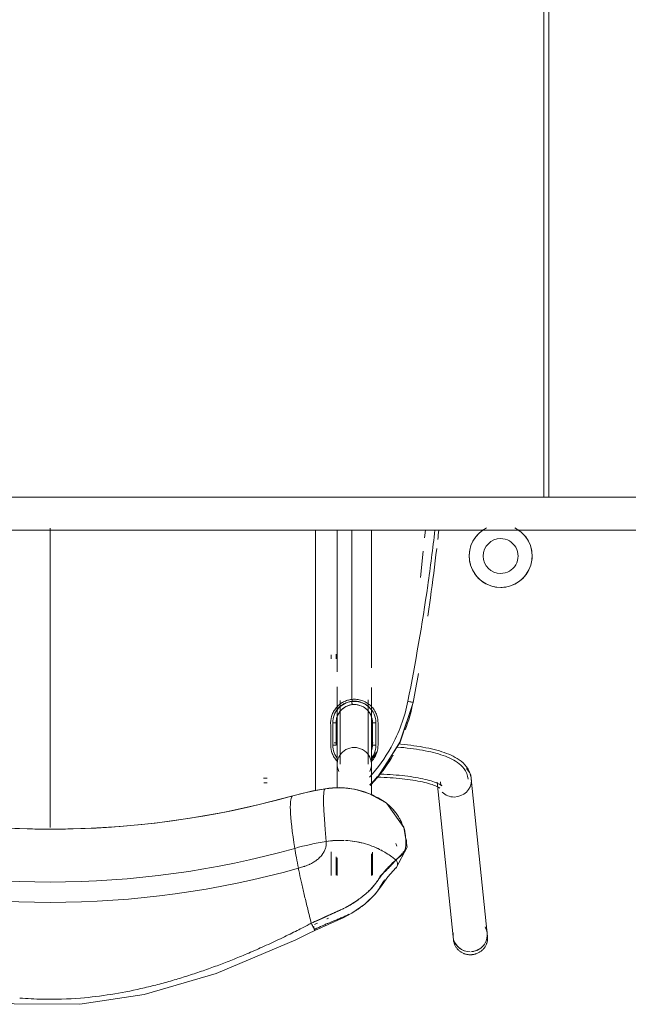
# Model space of a CAD drawing. Header units: metres. Extents: x 2.9 to 42.3, y -72.9 to -49.3.
# Tile 18 of 256: x 7.7 to 8.1, y -70.5 to -69.9. Entities that reach past the tile are written whole.
import ezdxf

# ---------------------------------------------------------------- set-up
doc = ezdxf.new("R2010")
doc.units = ezdxf.units.M
doc.layers.add('A-GENM', color=7, linetype='Continuous', lineweight=18)
doc.layers.add('I-FURN', color=7, linetype='Continuous', lineweight=18)

# ---------------------------------------------------------------- blocks, each defined once
blk = doc.blocks.new('FDE_CJU03_ConjuntoUsoMúltiplo_1mesa4cadeiras - CJU03_ConjuntoUsoMúltiplo_01mesa04cadeiras-5394098-2PAV')
at = {"layer": 'I-FURN', "color": 253, "true_color": 0xaaaaaa}
for p, q in [((0.28833, 0.6), (-0.3, 0.6)), ((-0.297, 0.597), (0.28833, 0.597)), ((-0.297, 0.597), (0.28833, 0.597)), ((0.55193, 0.56289), (0.45849, 0.55328)), ((0.5537, 0.56307), (0.55193, 0.56289)), ((0.46061, 0.53269), (0.55405, 0.5423)), ((0.55405, 0.5423), (0.55582, 0.54248)), ((0.31301, 0.5251), (0.30833, 0.52558)), ((0.33688, 0.52268), (0.32105, 0.52429)), ((0.49925, 0.50823), (0.49771, 0.50781)), ((0.47354, 0.50239), (0.47278, 0.50137)), ((0.43689, 0.494), (0.43689, 0.493)), ((0.46224, 0.49195), (0.45626, 0.49784)), ((0.39144, 0.493), (0.30833, 0.493)), ((0.43821, 0.49365), (0.43174, 0.49365)), ((0.43689, 0.493), (0.44197, 0.493)), ((0.44108, 0.49326), (0.43821, 0.49365)), ((0.44702, 0.493), (0.44568, 0.493)), ((0.46811, 0.493), (0.44977, 0.493)), ((0.51671, 0.49365), (0.50292, 0.49365)), ((0.51692, 0.493), (0.50399, 0.493)), ((0.41065, 0.48128), (0.41172, 0.48128)), ((0.30833, 0.4723), (0.394, 0.4723)), ((0.42471, 0.47165), (0.43821, 0.47165)), ((0.43821, 0.47165), (0.42471, 0.47165)), ((0.43689, 0.47183), (0.43689, 0.4705)), ((0.44977, 0.4723), (0.46416, 0.4723)), ((0.50563, 0.47165), (0.51671, 0.47165)), ((0.50629, 0.4723), (0.51692, 0.4723)), ((0.5027, 0.46865), (0.51692, 0.46865))]:
    blk.add_line(p, q, dxfattribs=at)
at = {"layer": 'I-FURN', "color": 253, "true_color": 0xaaaaaa, "flags": 128}
for points in [[(0.55682, 0.54263), (0.55722, 0.54273), (0.55761, 0.54283), (0.558, 0.54296), (0.55838, 0.5431), (0.55876, 0.54325), (0.55913, 0.54342), (0.5595, 0.54361), (0.55985, 0.54381), (0.5602, 0.54403), (0.56054, 0.54425), (0.56087, 0.5445), (0.56118, 0.54475), (0.56149, 0.54502), (0.56179, 0.5453), (0.56207, 0.5456), (0.56235, 0.5459), (0.56261, 0.54622), (0.56286, 0.54654), (0.56309, 0.54688), (0.56332, 0.54722), (0.56352, 0.54757), (0.56372, 0.54793), (0.5639, 0.5483), (0.56406, 0.54867), (0.56421, 0.54906), (0.56435, 0.54944), (0.56447, 0.54983), (0.56457, 0.55023), (0.56466, 0.55063), (0.56473, 0.55103), (0.56479, 0.55144), (0.56483, 0.55185), (0.56486, 0.55226), (0.56487, 0.55267), (0.56486, 0.55308), (0.56484, 0.55349), (0.5648, 0.55389), (0.56475, 0.5543), (0.56468, 0.55471), (0.5646, 0.55511), (0.5645, 0.5555), (0.56438, 0.5559), (0.56425, 0.55629), (0.56411, 0.55667), (0.56395, 0.55705), (0.56377, 0.55742), (0.56358, 0.55778), (0.56338, 0.55814), (0.56316, 0.55848), (0.56293, 0.55882), (0.56269, 0.55915), (0.56243, 0.55947), (0.56217, 0.55978), (0.56189, 0.56008), (0.56159, 0.56037), (0.56129, 0.56064), (0.56098, 0.5609), (0.56065, 0.56115), (0.56032, 0.56139), (0.55998, 0.56161), (0.55962, 0.56182), (0.55926, 0.56202), (0.5589, 0.56219), (0.55852, 0.56236), (0.55814, 0.56251), (0.55776, 0.56264), (0.55737, 0.56276), (0.55697, 0.56286), (0.55657, 0.56295), (0.55617, 0.56301), (0.55576, 0.56307), (0.55536, 0.5631), (0.55495, 0.56312), (0.55454, 0.56312), (0.55413, 0.5631), (0.55372, 0.56307), (0.5537, 0.56307)], [(0.45849, 0.55328), (0.45643, 0.5529), (0.45453, 0.55226), (0.45284, 0.55141), (0.45136, 0.55044), (0.45008, 0.54939), (0.44897, 0.54828), (0.44799, 0.54714), (0.44712, 0.54598), (0.44633, 0.54479), (0.44561, 0.54357), (0.44495, 0.54232), (0.44434, 0.54103), (0.44376, 0.53971), (0.44322, 0.53834), (0.4427, 0.53694), (0.44222, 0.53549), (0.44175, 0.53399), (0.44132, 0.53245), (0.4409, 0.53087), (0.4405, 0.52924), (0.44013, 0.52757), (0.43978, 0.52586), (0.43944, 0.5241), (0.43913, 0.52231), (0.43884, 0.52048), (0.43856, 0.51861), (0.43831, 0.51671), (0.43808, 0.51478), (0.43786, 0.51282), (0.43767, 0.51084), (0.43754, 0.50934)], [(0.45869, 0.55139), (0.45691, 0.55107), (0.45527, 0.55051), (0.45379, 0.54977), (0.4525, 0.54892), (0.45136, 0.54798), (0.45036, 0.54699), (0.44947, 0.54596), (0.44867, 0.54489), (0.44795, 0.54379), (0.44727, 0.54264), (0.44665, 0.54146), (0.44606, 0.54024), (0.44551, 0.53898), (0.44499, 0.53767), (0.4445, 0.53631), (0.44402, 0.5349), (0.44358, 0.53345), (0.44315, 0.53195), (0.44274, 0.5304), (0.44235, 0.52881), (0.44199, 0.52717), (0.44164, 0.52549), (0.44131, 0.52376), (0.441, 0.522), (0.44071, 0.52019), (0.44044, 0.51835), (0.44019, 0.51647), (0.43996, 0.51457), (0.43975, 0.51263), (0.43956, 0.51066), (0.43939, 0.50867)], [(0.55582, 0.54248), (0.55622, 0.54253), (0.55663, 0.5426), (0.55682, 0.54263)], [(0.46276, 0.5355), (0.46271, 0.53544), (0.46257, 0.53527), (0.46237, 0.53498), (0.46213, 0.53458), (0.46185, 0.53407), (0.46155, 0.53346), (0.46123, 0.53275), (0.4609, 0.53195), (0.46056, 0.53106), (0.46023, 0.53008), (0.45989, 0.52903), (0.45956, 0.5279), (0.45924, 0.52669), (0.45892, 0.52543), (0.45861, 0.52409), (0.45832, 0.5227), (0.45803, 0.52124), (0.45776, 0.51974), (0.4575, 0.51818), (0.45726, 0.51658), (0.45703, 0.51493), (0.45682, 0.51324), (0.45663, 0.51151), (0.45645, 0.50975), (0.45629, 0.50796), (0.45615, 0.50614), (0.45603, 0.5043), (0.45592, 0.50243), (0.45584, 0.50055), (0.45577, 0.49866)], [(0.46042, 0.53458), (0.46118, 0.53472), (0.46182, 0.53493), (0.46229, 0.53516), (0.46259, 0.53536), (0.46273, 0.53548), (0.46276, 0.5355)], [(0.46416, 0.53422), (0.46411, 0.53416), (0.46398, 0.53397), (0.46379, 0.53366), (0.46356, 0.53323), (0.46329, 0.5327), (0.463, 0.53206), (0.46269, 0.53132), (0.46238, 0.53048), (0.46206, 0.52956), (0.46174, 0.52856), (0.46142, 0.52747), (0.4611, 0.52632), (0.46079, 0.52509), (0.46049, 0.52379), (0.4602, 0.52243), (0.45992, 0.52101), (0.45965, 0.51954), (0.4594, 0.51801), (0.45916, 0.51644), (0.45894, 0.51481), (0.45873, 0.51315), (0.45853, 0.51145), (0.45836, 0.50971), (0.4582, 0.50795), (0.45806, 0.50615), (0.45793, 0.50433), (0.45783, 0.50249), (0.45774, 0.50063), (0.45767, 0.49876), (0.45763, 0.49687), (0.45761, 0.49588)], [(0.41239, 0.51811), (0.43653, 0.51021), (0.45626, 0.49784)], [(0.41239, 0.51811), (0.43644, 0.51025), (0.45794, 0.49646), (0.46241, 0.49195)], [(0.5124, 0.50783), (0.49994, 0.51459), (0.48807, 0.51263), (0.47354, 0.50239)], [(0.55018, 0.45878), (0.54471, 0.47088), (0.54253, 0.47586), (0.53974, 0.48124), (0.53439, 0.48902), (0.5281, 0.49549), (0.52259, 0.49943), (0.51784, 0.50289), (0.51241, 0.50781)], [(0.46454, 0.46505), (0.46392, 0.47397), (0.46491, 0.48288), (0.46747, 0.49146), (0.47283, 0.50144)], [(0.44253, 0.4961), (0.44567, 0.49395), (0.44741, 0.49268)], [(0.40337, 0.493), (0.40536, 0.493), (0.40735, 0.493), (0.40933, 0.493), (0.41129, 0.493), (0.41324, 0.493), (0.41517, 0.493), (0.41707, 0.493), (0.41895, 0.493), (0.4208, 0.493), (0.42262, 0.493), (0.4244, 0.493), (0.42614, 0.493), (0.42785, 0.493), (0.42951, 0.493), (0.43113, 0.493), (0.43269, 0.493), (0.43421, 0.493), (0.43567, 0.493), (0.43708, 0.493), (0.43843, 0.493), (0.43972, 0.493), (0.44095, 0.493), (0.44211, 0.493), (0.44321, 0.493), (0.44424, 0.493), (0.4452, 0.493), (0.44608, 0.493), (0.4469, 0.493), (0.44764, 0.493), (0.44831, 0.493), (0.4489, 0.493), (0.44942, 0.493), (0.44977, 0.493)], [(0.44977, 0.4911), (0.44931, 0.4911), (0.44878, 0.4911), (0.44817, 0.4911), (0.44749, 0.4911), (0.44673, 0.4911), (0.44589, 0.4911), (0.44499, 0.4911), (0.44401, 0.4911), (0.44297, 0.4911), (0.44186, 0.4911), (0.44068, 0.4911), (0.43944, 0.4911), (0.43814, 0.4911), (0.43677, 0.4911), (0.43536, 0.4911), (0.43388, 0.4911), (0.43235, 0.4911), (0.43077, 0.4911), (0.42915, 0.4911), (0.42748, 0.4911), (0.42576, 0.4911), (0.42401, 0.4911), (0.42222, 0.4911), (0.42039, 0.4911), (0.41854, 0.4911), (0.41665, 0.4911), (0.41474, 0.4911), (0.41281, 0.4911), (0.41086, 0.4911)], [(0.42471, 0.49365), (0.42264, 0.49345), (0.42061, 0.49286), (0.41874, 0.49189), (0.41709, 0.49058), (0.41572, 0.48899), (0.41471, 0.48725), (0.41384, 0.48435), (0.41377, 0.48144)], [(0.41377, 0.48144), (0.4142, 0.47939), (0.41502, 0.47745), (0.41618, 0.4757), (0.41767, 0.4742), (0.41925, 0.4731), (0.42194, 0.47201), (0.42471, 0.47165)], [(0.38333, 0.4718), (0.38379, 0.4718), (0.38422, 0.4718), (0.38462, 0.4718), (0.38499, 0.4718), (0.38533, 0.4718), (0.38563, 0.4718), (0.38589, 0.4718), (0.38605, 0.4718)], [(0.44977, 0.4723), (0.44931, 0.4723), (0.44878, 0.4723), (0.44817, 0.4723), (0.44749, 0.4723), (0.44673, 0.4723), (0.44589, 0.4723), (0.44499, 0.4723), (0.44401, 0.4723), (0.44297, 0.4723), (0.44186, 0.4723), (0.44068, 0.4723), (0.43944, 0.4723), (0.43814, 0.4723), (0.43677, 0.4723), (0.43536, 0.4723), (0.43388, 0.4723), (0.43235, 0.4723), (0.43077, 0.4723), (0.42915, 0.4723), (0.42748, 0.4723), (0.42576, 0.4723), (0.42401, 0.4723), (0.42222, 0.4723), (0.42039, 0.4723), (0.41854, 0.4723), (0.41665, 0.4723), (0.41474, 0.4723), (0.41281, 0.4723), (0.41086, 0.4723), (0.40889, 0.4723), (0.40691, 0.4723), (0.40492, 0.4723), (0.40293, 0.4723)], [(0.41129, 0.4742), (0.41324, 0.4742), (0.41517, 0.4742), (0.41707, 0.4742), (0.41895, 0.4742), (0.4208, 0.4742), (0.42262, 0.4742), (0.4244, 0.4742), (0.42614, 0.4742), (0.42785, 0.4742), (0.42951, 0.4742), (0.43113, 0.4742), (0.43269, 0.4742), (0.43421, 0.4742), (0.43567, 0.4742), (0.43708, 0.4742), (0.43843, 0.4742), (0.43972, 0.4742), (0.44095, 0.4742), (0.44211, 0.4742), (0.44321, 0.4742), (0.44424, 0.4742), (0.4452, 0.4742), (0.44608, 0.4742), (0.4469, 0.4742), (0.44764, 0.4742), (0.44831, 0.4742), (0.4489, 0.4742), (0.44942, 0.4742), (0.44977, 0.4742)], [(0.38605, 0.4688), (0.3858, 0.4688), (0.38553, 0.4688), (0.38521, 0.4688), (0.38487, 0.4688), (0.38449, 0.4688), (0.38408, 0.4688), (0.38364, 0.4688)], [(0.46454, 0.46506), (0.46575, 0.4584), (0.46721, 0.45178), (0.46881, 0.44567)], [(0.46567, 0.45915), (0.4461, 0.45915), (0.41039, 0.45915), (0.37469, 0.45915), (0.33902, 0.45915), (0.30833, 0.45915)], [(0.54954, 0.45875), (0.54949, 0.45886), (0.54943, 0.45898)], [(0.55015, 0.1395), (0.5686, 0.17938), (0.58611, 0.23115), (0.59447, 0.27749), (0.59479, 0.31702), (0.58887, 0.35587), (0.57619, 0.39921), (0.55586, 0.44733), (0.55203, 0.45507), (0.55018, 0.45878)], [(0.46881, 0.44567), (0.47414, 0.42517), (0.47866, 0.40447), (0.48237, 0.3836), (0.48527, 0.36258), (0.48734, 0.34147), (0.48858, 0.32028), (0.48899, 0.29906), (0.48857, 0.27784), (0.48732, 0.25665), (0.48525, 0.23553), (0.48235, 0.21452), (0.47863, 0.19365), (0.4741, 0.17295), (0.46881, 0.15263)], [(0.45809, 0.42783), (0.45809, 0.42824), (0.45809, 0.42861), (0.45809, 0.42896), (0.45809, 0.42927), (0.45809, 0.42954), (0.45809, 0.42978), (0.45809, 0.42999), (0.45809, 0.4301)], [(0.46109, 0.4301), (0.46109, 0.42992), (0.46109, 0.4297), (0.46109, 0.42945), (0.46109, 0.42916), (0.46109, 0.42884), (0.46109, 0.42849), (0.46109, 0.4281)]]:
    blk.add_lwpolyline(points, dxfattribs=at)
at = {"layer": 'I-FURN', "color": 253, "true_color": 0xaaaaaa}
for centre, radius, start, end in [((0.32396, 0.571), 0.019, 0, 145.89203), ((0.324, 0.571), 0.01896, 79.14017, 105.16792), ((0.324, 0.571), 0.01896, 123.6451, 153.31291), ((0.324, 0.571), 0.01896, 15.97384, 59.78671), ((0.324, 0.571), 0.01053, 360, 180), ((0.32396, 0.571), 0.019, 214.10797, 360), ((0.324, 0.571), 0.01053, 180, 360), ((0.324, 0.571), 0.01896, 303.64509, 360), ((0.324, 0.571), 0.01896, 360, 10.97462), ((0.324, 0.571), 0.01896, 206.68709, 239.78671), ((0.324, 0.571), 0.01896, 259.14017, 285.16792)]:
    blk.add_arc(centre, radius, start, end, dxfattribs=at)
for centre, major_axis, ratio, start_param, end_param in [((0.55299, 0.55259), (-0.00106, 0.0103), 0.967163, 0.15495, 0.424454), ((0.55299, 0.55259), (-0.00106, 0.0103), 0.967163, 5.710824, 6.593013), ((0.55299, 0.55259), (-0.00106, 0.0103), 0.967163, 5.660442, 6.303766), ((0.55299, 0.55259), (-0.00106, 0.0103), 0.967163, 4.703862, 5.629301), ((0.55299, 0.55259), (-0.00106, 0.0103), 0.967163, 4.81162, 5.597019), ((0.45955, 0.54298), (-0.00106, 0.0103), 0.967163, 6.18404, 6.969439), ((0.45955, 0.54298), (-0.00106, 0.0103), 0.967163, 4.613244, 6.18404), ((0.55299, 0.55259), (-0.00106, 0.0103), 0.967163, 4.684008, 4.81162), ((0.55299, 0.55259), (-0.00106, 0.0103), 0.967163, 3.311152, 4.613244), ((0.55299, 0.55259), (-0.00106, 0.0103), 0.967163, 3.698206, 4.448362), ((0.45955, 0.54298), (-0.00106, 0.0103), 0.967163, 3.827846, 4.613244), ((0.55299, 0.55259), (-0.00106, 0.0103), 0.967163, 2.900099, 3.433884), ((0.55299, 0.55259), (-0.00106, 0.0103), 0.967163, 2.90189, 3.141593), ((0.44977, 0.48265), (0, 0.01035), 0.978148, 5.82818, 7.853982), ((0.44977, 0.48265), (0, 0.01035), 0.978148, 1.570796, 3.596598), ((0.48426, 0.4347), (-2.41562, 0.00028), 0.014471, 4.731439, 4.737025), ((0.76073, 0.51266), (0.29621, 0.04754), 0.033662, 3.151896, 3.604619), ((0.62829, 0.49248), (0, 0.16963), 0.978148, 1.733417, 1.850624), ((0.65627, 0.49248), (0, 0.1656), 0.978148, 1.733417, 1.850624), ((0.57325, 0.46887), (0.07702, 0.02165), 0.057423, 3.970128, 4.09082), ((0.57325, 0.46887), (0.07702, 0.02165), 0.057423, 4.09082, 4.151165), ((0.57325, 0.46887), (0.07702, 0.02165), 0.057423, 4.151166, 4.211511), ((0.57325, 0.46887), (0.07702, 0.02165), 0.057423, 4.211511, 4.271857), ((0.57325, 0.46887), (0.07702, 0.02165), 0.057423, 4.271857, 4.332202), ((0.7576, 0.5269), (0.28881, 0.08118), 0.057423, 3.146657, 3.599381), ((0.60511, 0.47934), (0.11745, 0.03301), 0.057423, 3.599381, 3.789091), ((-0.0018, 0.29915), (0, 0.5344), 0.978148, 4.432561, 4.992217), ((0.57325, 0.46887), (0.07702, 0.02165), 0.057423, 3.789091, 3.849437), ((0.00271, 0.29915), (0, 0.54235), 0.978148, 4.432561, 4.992217), ((0.57325, 0.46887), (0.07702, 0.02165), 0.057423, 3.849437, 3.970128), ((-0.02978, 0.29915), (0, 0.53037), 0.978148, 4.432561, 4.992217)]:
    blk.add_ellipse(centre, major_axis=major_axis, ratio=ratio, start_param=start_param, end_param=end_param, dxfattribs=at)
for points, knots in [([(0.30834, 0.53133), (0.31951, 0.53002), (0.35412, 0.52552), (0.38853, 0.51961), (0.41174, 0.515)], [0.5902406, 0.5902406, 0.5902406, 0.5902406, 0.7222222, 1, 1, 1, 1]), ([(0.3195, 0.5324), (0.32942, 0.53124), (0.34304, 0.52948), (0.35663, 0.52752), (0.36033, 0.52696)], [0.6330562, 0.6330562, 0.6330562, 0.6330562, 0.75, 0.7938251, 0.7938251, 0.7938251, 0.7938251]), ([(0.36033, 0.52696), (0.35663, 0.52752), (0.34304, 0.52948), (0.32942, 0.53124), (0.3195, 0.53239)], [0.2061682, 0.2061682, 0.2061682, 0.2061682, 0.25, 0.3669297, 0.3669297, 0.3669297, 0.3669297]), ([(0.41174, 0.515), (0.42144, 0.51307), (0.43789, 0.50703), (0.45206, 0.49688), (0.45757, 0.4919)], [0, 0, 0, 0, 0.4444444, 0.7777778, 0.7777778, 0.7777778, 0.7777778]), ([(0.50036, 0.51353), (0.50005, 0.5136), (0.49934, 0.51373), (0.49764, 0.51385), (0.49521, 0.51376), (0.49292, 0.51352), (0.49135, 0.5133), (0.49051, 0.51317), (0.48992, 0.51307), (0.48935, 0.51295), (0.48838, 0.51268), (0.48734, 0.51229), (0.4863, 0.51182), (0.48553, 0.51145), (0.48489, 0.51113), (0.48438, 0.51087), (0.484, 0.51068), (0.48361, 0.51049), (0.48308, 0.51021), (0.48214, 0.50969), (0.48078, 0.50886), (0.47929, 0.50784), (0.47828, 0.50707), (0.47763, 0.50654), (0.47705, 0.50605), (0.47644, 0.50548), (0.4759, 0.50495), (0.47554, 0.50458), (0.47534, 0.50437), (0.47518, 0.50421), (0.47503, 0.50405), (0.47483, 0.50383), (0.4745, 0.50347), (0.47405, 0.50295), (0.47356, 0.50236), (0.47326, 0.50198), (0.47312, 0.5018)], [0.1694279, 0.1694279, 0.1694279, 0.1694279, 0.1875, 0.2083333, 0.25, 0.2916667, 0.3125, 0.3333333, 0.34375, 0.3541667, 0.375, 0.4166667, 0.4375, 0.4583333, 0.4791667, 0.4895833, 0.5, 0.5104167, 0.5208333, 0.5416667, 0.5833333, 0.625, 0.6666667, 0.6875, 0.7083333, 0.75, 0.7916667, 0.8125, 0.8229167, 0.8333333, 0.84375, 0.8541667, 0.875, 0.9166667, 0.9583333, 1, 1, 1, 1]), ([(0.4954, 0.51405), (0.49547, 0.51406), (0.49643, 0.51411), (0.49779, 0.51407), (0.49932, 0.5138), (0.50001, 0.5136), (0.50034, 0.51349)], [0.74719437, 0.74719437, 0.74719437, 0.74719437, 0.75, 0.79166667, 0.8125, 0.83333333, 0.83333333, 0.83333333, 0.83333333]), ([(0.50745, 0.50749), (0.50691, 0.50838), (0.50586, 0.50991), (0.50424, 0.5116), (0.50278, 0.5126), (0.50151, 0.51317), (0.50086, 0.5134), (0.50051, 0.51349)], [0, 0, 0, 0, 0.0416667, 0.0833333, 0.125, 0.1458333, 0.1666667, 0.1666667, 0.1666667, 0.1666667]), ([(0.50246, 0.51248), (0.50297, 0.51216), (0.50406, 0.51138), (0.50573, 0.50982), (0.50697, 0.50846), (0.50763, 0.50771)], [0.8806833, 0.8806833, 0.8806833, 0.8806833, 0.9166667, 0.9583333, 1, 1, 1, 1]), ([(0.46271, 0.49218), (0.46136, 0.49348), (0.4557, 0.49859), (0.44941, 0.50309), (0.44438, 0.50605), (0.44432, 0.50609)], [0.1687068, 0.1687068, 0.1687068, 0.1687068, 0.25, 0.5, 0.5033126, 0.5033126, 0.5033126, 0.5033126]), ([(0.47343, 0.50224), (0.47371, 0.50258), (0.47432, 0.50332), (0.47524, 0.50433), (0.47604, 0.50514), (0.47665, 0.50572), (0.47735, 0.50636), (0.47827, 0.50713), (0.47924, 0.50786), (0.48022, 0.50854), (0.48121, 0.50918), (0.48223, 0.50979), (0.48325, 0.51035), (0.48378, 0.51062), (0.48403, 0.51075)], [0, 0, 0, 0, 0.0833333, 0.1666667, 0.2083333, 0.25, 0.2916667, 0.3333333, 0.375, 0.3958333, 0.4166667, 0.4583333, 0.4791667, 0.5, 0.5, 0.5, 0.5]), ([(0.50763, 0.50771), (0.50811, 0.50818), (0.50904, 0.50868), (0.51037, 0.50878), (0.51133, 0.50856), (0.51219, 0.50808), (0.51263, 0.5076), (0.51281, 0.50734)], [0, 0, 0, 0, 0.25, 0.375, 0.5, 0.625, 0.75, 0.75, 0.75, 0.75]), ([(0.51972, 0.49703), (0.51968, 0.49706), (0.51961, 0.49712), (0.51946, 0.49723), (0.51927, 0.49735), (0.51904, 0.49749), (0.51872, 0.49766), (0.51832, 0.49787), (0.51764, 0.49825), (0.51688, 0.49877), (0.51602, 0.49957), (0.5153, 0.50033), (0.51452, 0.50121), (0.5134, 0.50242), (0.51186, 0.50401), (0.50979, 0.50587), (0.50833, 0.50708), (0.50763, 0.50771)], [0.7142857, 0.7142857, 0.7142857, 0.7142857, 0.71875, 0.7232143, 0.7321429, 0.7410714, 0.75, 0.7678571, 0.7857143, 0.8214286, 0.8392857, 0.8571429, 0.875, 0.8928571, 0.9285714, 0.9642857, 1, 1, 1, 1]), ([(0.50763, 0.50771), (0.50877, 0.50642), (0.51025, 0.5048), (0.51228, 0.50291), (0.5137, 0.50164), (0.5147, 0.50082), (0.51529, 0.50035)], [0, 0, 0, 0, 0.0714286, 0.0892857, 0.1071429, 0.1428571, 0.1428571, 0.1428571, 0.1428571]), ([(0.51281, 0.50733), (0.51245, 0.50787), (0.51166, 0.50849), (0.51037, 0.50878), (0.50971, 0.50873), (0.50938, 0.50866)], [0.25, 0.25, 0.25, 0.25, 0.5, 0.625, 0.75, 0.75, 0.75, 0.75]), ([(0.47312, 0.5018), (0.47115, 0.49902), (0.46778, 0.49306), (0.46371, 0.48031), (0.46363, 0.47076), (0.46456, 0.46502)], [0, 0, 0, 0, 0.25, 0.5, 1, 1, 1, 1]), ([(0.51529, 0.50035), (0.51559, 0.50011), (0.51615, 0.49967), (0.51707, 0.49897), (0.51796, 0.49831), (0.51869, 0.49778), (0.51926, 0.49736), (0.51973, 0.49702), (0.52012, 0.49674), (0.52043, 0.49652), (0.52073, 0.4963), (0.52128, 0.49589), (0.5223, 0.49512), (0.52391, 0.4938), (0.52548, 0.49232), (0.52722, 0.49053), (0.52891, 0.48856), (0.53041, 0.48663), (0.53139, 0.48531), (0.53226, 0.48407), (0.53335, 0.48245), (0.53453, 0.4806), (0.53554, 0.47885), (0.53625, 0.47755), (0.53676, 0.47657), (0.53714, 0.4758), (0.53746, 0.47514), (0.5377, 0.47464), (0.53808, 0.47385), (0.53847, 0.473), (0.539, 0.47182), (0.53945, 0.47077), (0.53968, 0.47022)], [0.1428571, 0.1428571, 0.1428571, 0.1428571, 0.1607143, 0.1785714, 0.2142857, 0.25, 0.2678571, 0.2857143, 0.3035714, 0.3214286, 0.3571429, 0.3928571, 0.4285714, 0.4642857, 0.4821429, 0.5, 0.5357143, 0.5535714, 0.5714286, 0.5892857, 0.6071429, 0.6428571, 0.6785714, 0.6964286, 0.7142857, 0.7321429, 0.75, 0.7857143, 0.8035714, 0.8214286, 0.8392857, 0.8571429, 0.8571429, 0.8571429, 0.8571429]), ([(0.53811, 0.48352), (0.53803, 0.48366), (0.53779, 0.48405), (0.53746, 0.48458), (0.53708, 0.48517), (0.53672, 0.4857), (0.53634, 0.48624), (0.53587, 0.48689), (0.53532, 0.48763), (0.53472, 0.48839), (0.53398, 0.4893), (0.53313, 0.49029), (0.53197, 0.49157), (0.53055, 0.49307), (0.52914, 0.49442), (0.52781, 0.49557), (0.52663, 0.49647), (0.52574, 0.49707), (0.52458, 0.49778), (0.52359, 0.49836), (0.52279, 0.49884), (0.52217, 0.49922), (0.5216, 0.49959), (0.52094, 0.50002), (0.52029, 0.50047), (0.51977, 0.50083), (0.5195, 0.50101)], [0.2397762, 0.2397762, 0.2397762, 0.2397762, 0.25, 0.2678571, 0.2767857, 0.2857143, 0.2946429, 0.3035714, 0.3214286, 0.3392857, 0.3571429, 0.3928571, 0.4285714, 0.4642857, 0.5, 0.5357143, 0.5714286, 0.6071429, 0.6428571, 0.6785714, 0.6964286, 0.7142857, 0.7321429, 0.75, 0.7857143, 0.8164659, 0.8164659, 0.8164659, 0.8164659]), ([(0.41059, 0.48115), (0.4105, 0.4822), (0.41052, 0.48423), (0.41111, 0.48707), (0.41235, 0.48984), (0.41408, 0.49229), (0.41631, 0.49429), (0.41849, 0.49559), (0.42029, 0.49628), (0.42218, 0.49679), (0.4237, 0.49696), (0.42475, 0.49698)], [0, 0, 0, 0, 0.125, 0.25, 0.375, 0.5, 0.625, 0.75, 0.8125, 0.875, 1, 1, 1, 1]), ([(0.42471, 0.49365), (0.42471, 0.49365), (0.42473, 0.4938), (0.42474, 0.49425), (0.42475, 0.49483), (0.42475, 0.49537), (0.42475, 0.49573)], [0, 0, 0, 0, 0.333333, 0.5, 0.666667, 1, 1, 1, 1]), ([(0.43821, 0.49365), (0.43821, 0.49365), (0.43822, 0.4938), (0.43823, 0.49425), (0.43824, 0.49482), (0.43824, 0.49536), (0.43824, 0.49572)], [0, 0, 0, 0, 0.333333, 0.5, 0.666667, 1, 1, 1, 1]), ([(0.43824, 0.49697), (0.43929, 0.49695), (0.4408, 0.49678), (0.4427, 0.49626), (0.44449, 0.49557), (0.44653, 0.49437), (0.44792, 0.49317), (0.44849, 0.49257)], [0, 0, 0, 0, 0.125, 0.1875, 0.25, 0.375, 0.4795653, 0.4795653, 0.4795653, 0.4795653]), ([(0.44604, 0.49308), (0.44527, 0.49367), (0.44285, 0.49511), (0.44006, 0.49572), (0.43824, 0.49572)], [0.6166619, 0.6166619, 0.6166619, 0.6166619, 0.75, 1, 1, 1, 1]), ([(0.50138, 0.49824), (0.49977, 0.49505), (0.49718, 0.48827), (0.49603, 0.48101), (0.49583, 0.47734)], [0.2587701, 0.2587701, 0.2587701, 0.2587701, 0.5, 0.7428248, 0.7428248, 0.7428248, 0.7428248]), ([(0.53137, 0.48532), (0.53107, 0.48574), (0.53044, 0.48663), (0.52896, 0.48858), (0.52685, 0.49104), (0.52432, 0.4935), (0.52229, 0.49514), (0.52123, 0.49587), (0.52081, 0.49615), (0.52056, 0.49633), (0.5204, 0.49646), (0.52024, 0.4966), (0.5201, 0.49672), (0.51995, 0.49684), (0.51983, 0.49694), (0.51975, 0.497), (0.51972, 0.49703)], [0.4285714, 0.4285714, 0.4285714, 0.4285714, 0.4464286, 0.4642857, 0.5, 0.5357143, 0.5714286, 0.6071429, 0.6428571, 0.6607143, 0.6785714, 0.6875, 0.6964286, 0.7053571, 0.7098214, 0.7142857, 0.7142857, 0.7142857, 0.7142857]), ([(0.41497, 0.49128), (0.41436, 0.49061), (0.41338, 0.48924), (0.41265, 0.4877), (0.41239, 0.48699)], [0.5, 0.5, 0.5, 0.5, 0.625, 0.7319332, 0.7319332, 0.7319332, 0.7319332]), ([(0.41227, 0.48662), (0.41213, 0.4862), (0.41191, 0.48536), (0.41172, 0.48414), (0.41167, 0.48333), (0.41166, 0.48297)], [0.75, 0.75, 0.75, 0.75, 0.8125, 0.875, 0.9240867, 0.9240867, 0.9240867, 0.9240867]), ([(0.54583, 0.45673), (0.54524, 0.45806), (0.5441, 0.46067), (0.54247, 0.46431), (0.54123, 0.46701), (0.54031, 0.46892), (0.53967, 0.47025), (0.53912, 0.47138), (0.53856, 0.47257), (0.53806, 0.47368), (0.53764, 0.4747), (0.53719, 0.47568), (0.53675, 0.47659), (0.53622, 0.47759), (0.53548, 0.47893), (0.53445, 0.48067), (0.53327, 0.48253), (0.53222, 0.4841), (0.53167, 0.4849), (0.53137, 0.48532)], [0, 0, 0, 0, 0.0357143, 0.0714286, 0.1071429, 0.125, 0.1428571, 0.1607143, 0.1785714, 0.2142857, 0.25, 0.2678571, 0.2857143, 0.3035714, 0.3214286, 0.3571429, 0.3928571, 0.4107143, 0.4285714, 0.4285714, 0.4285714, 0.4285714]), ([(0.30833, 0.48115), (0.31466, 0.48115), (0.34872, 0.48115), (0.38281, 0.48115), (0.41059, 0.48115)], [0.5906036, 0.5906036, 0.5906036, 0.5906036, 0.6666667, 1, 1, 1, 1]), ([(0.42475, 0.4684), (0.42296, 0.46843), (0.42045, 0.4689), (0.41772, 0.47025), (0.41626, 0.47123), (0.41527, 0.47205), (0.41435, 0.47295), (0.4135, 0.47394), (0.41274, 0.475), (0.41188, 0.47652), (0.41108, 0.47856), (0.41071, 0.48026), (0.4106, 0.48108)], [0, 0, 0, 0, 0.25, 0.375, 0.4375, 0.5, 0.5625, 0.625, 0.6875, 0.75, 0.875, 1, 1, 1, 1]), ([(0.41172, 0.48128), (0.41183, 0.4805), (0.41215, 0.47892), (0.41288, 0.47704), (0.41366, 0.47565), (0.41435, 0.47468), (0.41513, 0.47377), (0.41597, 0.47294), (0.41688, 0.4722), (0.41821, 0.4713), (0.41928, 0.47078), (0.42001, 0.4705)], [0, 0, 0, 0, 0.125, 0.25, 0.3125, 0.375, 0.4375, 0.5, 0.5625, 0.625, 0.75, 0.75, 0.75, 0.75]), ([(0.41377, 0.48144), (0.41377, 0.48142), (0.41364, 0.48139), (0.41323, 0.48132), (0.41269, 0.48125), (0.41219, 0.48119), (0.41185, 0.48115)], [0, 0, 0, 0, 0.333333, 0.5, 0.666667, 1, 1, 1, 1]), ([(0.41185, 0.48115), (0.41202, 0.47961), (0.41295, 0.47657), (0.41688, 0.47148), (0.42159, 0.46965), (0.42476, 0.46965)], [0, 0, 0, 0, 0.25, 0.5, 1, 1, 1, 1]), ([(0.54943, 0.45898), (0.54867, 0.46053), (0.54764, 0.46271), (0.54646, 0.46535), (0.54581, 0.46688), (0.54532, 0.46806), (0.54489, 0.46915), (0.54419, 0.47091), (0.54319, 0.47336), (0.5421, 0.47583), (0.54115, 0.47786), (0.5406, 0.47896), (0.54037, 0.47941)], [0, 0, 0, 0, 0.0357143, 0.0535714, 0.0714286, 0.0803571, 0.0892857, 0.1071429, 0.125, 0.1428571, 0.1607143, 0.1746299, 0.1746299, 0.1746299, 0.1746299]), ([(0.42473, 0.47138), (0.42473, 0.47129), (0.42474, 0.47108), (0.42475, 0.47052), (0.42476, 0.47), (0.42476, 0.46965)], [0.3333333, 0.3333333, 0.3333333, 0.3333333, 0.5, 0.6666667, 1, 1, 1, 1]), ([(0.43817, 0.46964), (0.43982, 0.46966), (0.44212, 0.47008), (0.44461, 0.4713), (0.44569, 0.47202), (0.44607, 0.47231), (0.44614, 0.47237)], [0, 0, 0, 0, 0.25, 0.375, 0.4375, 0.451367, 0.451367, 0.451367, 0.451367]), ([(0.43824, 0.46966), (0.43824, 0.46992), (0.43824, 0.47031), (0.43824, 0.47077), (0.43823, 0.47118), (0.43822, 0.47154), (0.43821, 0.47165), (0.43821, 0.47165)], [0, 0, 0, 0, 0.25, 0.375, 0.5, 0.75, 1, 1, 1, 1]), ([(0.44773, 0.47207), (0.44741, 0.47178), (0.44674, 0.47124), (0.44528, 0.47026), (0.44256, 0.46891), (0.44005, 0.46844), (0.43824, 0.46841)], [0.5, 0.5, 0.5, 0.5, 0.5625, 0.625, 0.75, 1, 1, 1, 1]), ([(0.53968, 0.47022), (0.53992, 0.46966), (0.54041, 0.4685), (0.541, 0.46707), (0.5416, 0.46567), (0.54252, 0.46359), (0.54386, 0.4607), (0.54514, 0.4581), (0.54583, 0.45673)], [0.8571429, 0.8571429, 0.8571429, 0.8571429, 0.875, 0.8928571, 0.9107143, 0.9285714, 0.9642857, 1, 1, 1, 1]), ([(0.54324, 0.46599), (0.5432, 0.46607), (0.54306, 0.46642), (0.54291, 0.46675), (0.5428, 0.46701)], [0.072600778, 0.072600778, 0.072600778, 0.072600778, 0.075, 0.082470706, 0.082470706, 0.082470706, 0.082470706]), ([(0.50831, 0.45905), (0.508, 0.45952), (0.50734, 0.46041), (0.50597, 0.46198), (0.5049, 0.46291), (0.50419, 0.46342)], [-0.6666667, -0.6666667, -0.6666667, -0.6666667, -0.6111111, -0.5555556, -0.4444444, -0.4444444, -0.4444444, -0.4444444]), ([(0.51006, 0.45598), (0.50993, 0.45625), (0.50959, 0.45693), (0.50901, 0.45797), (0.50855, 0.4587), (0.50831, 0.45905)], [-0.7777049, -0.7777049, -0.7777049, -0.7777049, -0.75, -0.7083333, -0.6666667, -0.6666667, -0.6666667, -0.6666667]), ([(0.55018, 0.45878), (0.55018, 0.45878), (0.55005, 0.45873), (0.54939, 0.45843), (0.54815, 0.45785), (0.54671, 0.45716), (0.54583, 0.45673)], [0.3272764, 0.3272764, 0.3272764, 0.3272764, 0.5, 0.625, 0.75, 1, 1, 1, 1]), ([(0.51147, 0.45254), (0.51142, 0.4527), (0.51119, 0.45334), (0.51079, 0.45436), (0.51038, 0.45529), (0.51013, 0.45584), (0.51006, 0.45598)], [-0.8888889, -0.8888889, -0.8888889, -0.8888889, -0.875, -0.8333333, -0.7916667, -0.7777778, -0.7777778, -0.7777778, -0.7777778]), ([(0.51258, 0.44894), (0.51248, 0.44929), (0.51225, 0.45011), (0.51186, 0.45138), (0.51159, 0.45221), (0.51147, 0.45253)], [-1, -1, -1, -1, -0.9583333, -0.9166667, -0.8889661, -0.8889661, -0.8889661, -0.8889661]), ([(0.56182, 0.42358), (0.56044, 0.42671), (0.5575, 0.43323), (0.55358, 0.44139), (0.55069, 0.44718), (0.54872, 0.45106), (0.54708, 0.45426), (0.54624, 0.45592), (0.54583, 0.45673)], [-0.1111111, -0.1111111, -0.1111111, -0.1111111, -0.0833333, -0.0555556, -0.0416667, -0.0277778, -0.0138889, 0, 0, 0, 0]), ([(0.591, 0.28075), (0.59137, 0.28535), (0.59201, 0.29762), (0.59163, 0.3099), (0.591, 0.31754)], [-0.5555555, -0.5555555, -0.5555555, -0.5555555, -0.5138889, -0.4444444, -0.4444444, -0.4444444, -0.4444444]), ([(0.48803, 0.29915), (0.48579, 0.29915), (0.48177, 0.29915), (0.47596, 0.29915), (0.4706, 0.29915), (0.46613, 0.29915), (0.46256, 0.29915), (0.45986, 0.29915), (0.45725, 0.29915), (0.45397, 0.29915), (0.45012, 0.29915), (0.44567, 0.29915), (0.43962, 0.29915), (0.43122, 0.29915), (0.41776, 0.29915), (0.39894, 0.29915), (0.38046, 0.29915), (0.36501, 0.29915), (0.35334, 0.29915), (0.34376, 0.29915), (0.33629, 0.29915), (0.33087, 0.29915), (0.32545, 0.29915), (0.31798, 0.29915), (0.31186, 0.29915), (0.30762, 0.29915), (0.30724, 0.29915)], [0.0571196, 0.0571196, 0.0571196, 0.0571196, 0.0833333, 0.1041667, 0.125, 0.1458333, 0.15625, 0.1666667, 0.1770833, 0.1875, 0.2083333, 0.2291667, 0.25, 0.2916667, 0.3333333, 0.375, 0.4166667, 0.4375, 0.4583333, 0.4791667, 0.4895833, 0.5, 0.5104167, 0.5208333, 0.5416667, 0.5437042, 0.5437042, 0.5437042, 0.5437042])]:
    blk.add_open_spline(points, degree=3, knots=knots, dxfattribs=at)
for points in [[(0.31395, 0.53303), (0.31209, 0.53324), (0.31023, 0.53345), (0.30838, 0.53365)], [(0.30838, 0.53365), (0.31024, 0.53345), (0.3121, 0.53324), (0.31395, 0.53303)], [(0.41239, 0.51811), (0.40657, 0.51922), (0.40075, 0.52029), (0.39492, 0.52133)], [(0.39492, 0.52133), (0.40075, 0.52029), (0.40657, 0.51922), (0.41239, 0.51811)], [(0.41239, 0.51811), (0.41238, 0.51811), (0.41234, 0.51796), (0.41219, 0.51729), (0.41198, 0.51626), (0.41182, 0.51543), (0.41174, 0.515)], [(0.42898, 0.51343), (0.4236, 0.51546), (0.41804, 0.51703), (0.41239, 0.51811)], [(0.41239, 0.51811), (0.41805, 0.51703), (0.42361, 0.51546), (0.42899, 0.51342)], [(0.44455, 0.50595), (0.44951, 0.50302), (0.45421, 0.49965), (0.45859, 0.49591)], [(0.50573, 0.50531), (0.50629, 0.50605), (0.50686, 0.50678), (0.50745, 0.50749)], [(0.50938, 0.50866), (0.50873, 0.50851), (0.50811, 0.50818), (0.50763, 0.50771)], [(0.46849, 0.49378), (0.46985, 0.49675), (0.47151, 0.49959), (0.47343, 0.50224)], [(0.47197, 0.50007), (0.47222, 0.50052), (0.47249, 0.50095), (0.47278, 0.50137)], [(0.47283, 0.50144), (0.47255, 0.50103), (0.47229, 0.50061), (0.47205, 0.50019)], [(0.50567, 0.50522), (0.50414, 0.50313), (0.50276, 0.50091), (0.50156, 0.49858)], [(0.42475, 0.49573), (0.42293, 0.49573), (0.41929, 0.49495), (0.41479, 0.49162), (0.41202, 0.48673), (0.41165, 0.48298), (0.41185, 0.48115)], [(0.42475, 0.49698), (0.427, 0.49698), (0.4315, 0.49697), (0.43599, 0.49697), (0.43824, 0.49697)], [(0.43824, 0.49572), (0.43599, 0.49572), (0.43149, 0.49573), (0.427, 0.49573), (0.42475, 0.49573)], [(0.4995, 0.49408), (0.50003, 0.49539), (0.5006, 0.49668), (0.50123, 0.49794)], [(0.41377, 0.48144), (0.4136, 0.48297), (0.41392, 0.48611), (0.41627, 0.49021), (0.42009, 0.49299), (0.42316, 0.49365), (0.42471, 0.49365)], [(0.42471, 0.49365), (0.42696, 0.49365), (0.43146, 0.49365), (0.43596, 0.49365), (0.43821, 0.49365)], [(0.43821, 0.49365), (0.43937, 0.49365), (0.44054, 0.49346), (0.44165, 0.49309)], [(0.46529, 0.48452), (0.46565, 0.48606), (0.4661, 0.48759), (0.46661, 0.48909)], [(0.41166, 0.48271), (0.41166, 0.48224), (0.41168, 0.48177), (0.41172, 0.48128)], [(0.49624, 0.48168), (0.49649, 0.48351), (0.49684, 0.48535), (0.49729, 0.48718)], [(0.42471, 0.47165), (0.42337, 0.47165), (0.42069, 0.47215), (0.41721, 0.47427), (0.41471, 0.4775), (0.41392, 0.48011), (0.41377, 0.48144)], [(0.46396, 0.47481), (0.46401, 0.47608), (0.46411, 0.47734), (0.46425, 0.47861)], [(0.49579, 0.47658), (0.49564, 0.47294), (0.49585, 0.46927), (0.49643, 0.46567)], [(0.49643, 0.46567), (0.49589, 0.469), (0.49565, 0.47252), (0.49577, 0.47615)], [(0.43824, 0.46841), (0.436, 0.46841), (0.4315, 0.46841), (0.427, 0.46841), (0.42475, 0.4684)], [(0.43487, 0.46964), (0.43597, 0.46964), (0.43707, 0.46964), (0.43817, 0.46964)], [(0.49817, 0.4657), (0.49785, 0.46572), (0.49716, 0.46573), (0.49663, 0.46569), (0.49643, 0.46567)], [(0.50007, 0.4654), (0.49975, 0.46548), (0.49913, 0.46561), (0.4985, 0.46568), (0.49817, 0.4657)], [(0.50209, 0.46467), (0.50174, 0.46483), (0.50107, 0.4651), (0.50039, 0.46531), (0.50007, 0.4654)], [(0.50399, 0.46357), (0.50335, 0.46401), (0.50271, 0.46437), (0.50209, 0.46467)], [(0.54667, 0.45856), (0.54636, 0.4592), (0.54605, 0.45984), (0.54575, 0.46047)], [(0.54838, 0.45846), (0.54817, 0.45835), (0.54795, 0.45824), (0.54772, 0.45813)], [(0.54943, 0.45898), (0.54931, 0.45891), (0.54915, 0.45884), (0.54897, 0.45875)], [(0.57522, 0.38929), (0.57424, 0.39217), (0.57224, 0.39781), (0.56913, 0.40601), (0.56576, 0.41442), (0.5632, 0.42044), (0.56182, 0.42358)], [(0.58532, 0.3539), (0.58464, 0.3569), (0.58319, 0.36289), (0.58076, 0.3718), (0.57813, 0.38055), (0.5762, 0.38641), (0.57522, 0.38929)], [(0.591, 0.31754), (0.59051, 0.32366), (0.58902, 0.33585), (0.58668, 0.34789), (0.58532, 0.3539)]]:
    blk.add_open_spline(points, degree=3, dxfattribs=at)
blk = doc.blocks.new('Led_Stripe_11805 - Led_Stripe_11805-8047500-2PAV')
at = {"layer": 'A-GENM', "color": 253, "true_color": 0xaaaaaa}
for p, q in [((-1, 0.01), (1, 0.01)), ((1, -0.01), (-1, -0.01))]:
    blk.add_line(p, q, dxfattribs=at)
blk = doc.blocks.new('4 GRE - ESCOLA DE CINEMA E AUDIOVISUAL CINE REX R07_rvt-1-2PAV')
at = {"layer": 'A-GENM', "color": 253, "lineweight": 18, "true_color": 0xaaaaaa, "extrusion": (0, 0, -1), "rotation": 180}
blk.add_blockref('Led_Stripe_11805 - Led_Stripe_11805-8047500-2PAV', (-7.42694, -70.22656), dxfattribs=at)
at = {"layer": 'I-FURN', "color": 253, "lineweight": 18, "true_color": 0xaaaaaa, "rotation": 270.0000000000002}
blk.add_blockref('FDE_CJU03_ConjuntoUsoMúltiplo_1mesa4cadeiras - CJU03_ConjuntoUsoMúltiplo_01mesa04cadeiras-5394098-2PAV', (7.43499, -69.92822), dxfattribs=at)

msp = doc.modelspace()

# ---------------------------------------------------------------- block references
at = {"lineweight": 5}
msp.add_blockref('4 GRE - ESCOLA DE CINEMA E AUDIOVISUAL CINE REX R07_rvt-1-2PAV', (0, 0), dxfattribs=at)

doc.saveas('drawing.dxf')
